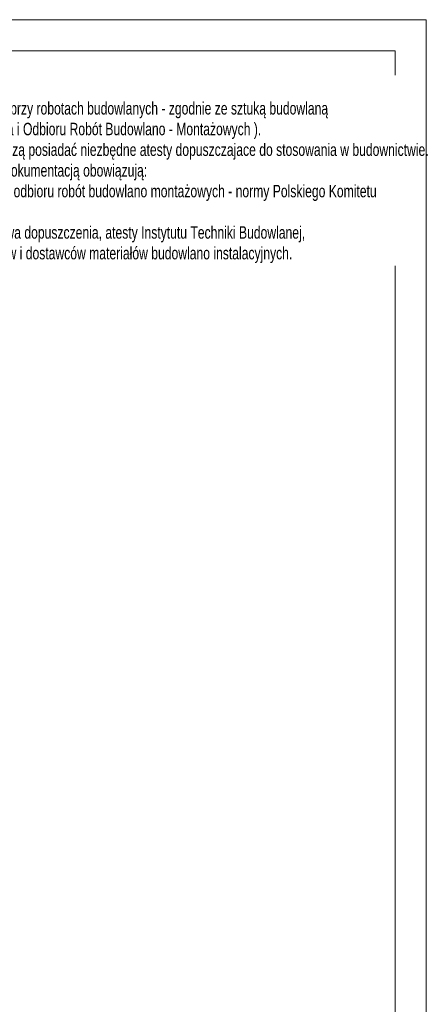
# Model space of a CAD drawing. Header units: millimetres. Extents: x 11149 to 111407, y -107619 to -23630.
# Tile 147 of 245: x 19338 to 19502, y -33257 to -32860. Entities that reach past the tile are written whole.
import ezdxf

# ---------------------------------------------------------------- set-up
doc = ezdxf.new("R2010")
doc.units = ezdxf.units.MM
doc.header["$LTSCALE"] = 2
doc.layers.get('0').update_dxf_attribs({"plot": 0})
doc.layers.add('e-cad_opisy', color=7, linetype='Continuous', lineweight=9)
doc.layers.add('Opisy', color=7, linetype='Continuous', lineweight=13)
doc.styles.add('e-cad_1', font='arial.ttf', dxfattribs={"width": 0.7})

# ---------------------------------------------------------------- blocks, each defined once
blk = doc.blocks.new('A3_poziom')
for points in [[(0, 0), (420, 0), (420, 297), (0, 297)], [(30, 5), (415, 5), (415, 292), (30, 292)]]:
    blk.add_lwpolyline(points, close=True)

msp = doc.modelspace()

# ---------------------------------------------------------------- block references
at = {"layer": 'e-cad_opisy', "ltscale": 0.02, "xscale": 2.5, "yscale": 2.5, "zscale": 2.5}
msp.add_blockref('A3_poziom', (18451.87, -33602.55), dxfattribs=at)

# ---------------------------------------------------------------- next in the draw order: texts
at = {"layer": 'Opisy', "insert": (19262.87, -32884.93), "char_height": 5, "width": 227.5, "attachment_point": 1, "style": 'e-cad_1', "bg_fill": 2}
msp.add_mtext('UWAGI OGÓLNE:\\P1. Zakres wykonania i obowiązki przy robotach budowlanych - zgodnie ze sztuką budowlaną\\P( Warunki Techniczne Wykonania i Odbioru Robót Budowlano - Montażowych ).\\P2. Wszystkie użyte materiały muszą posiadać niezbędne atesty dopuszczajace do stosowania w budownictwie.\\P3. W sprawach nie określonych dokumentacją obowiązują:\\P- warunki techniczne wykonania i odbioru robót budowlano montażowych - normy Polskiego Komitetu Normalizacyjnego,\\P- instrukcje, wytyczne , świadectwa dopuszczenia, atesty Instytutu Techniki Budowlanej,\\P- warunki techniczne producentów i dostawców materiałów budowlano instalacyjnych.', dxfattribs=at)

doc.saveas('drawing.dxf')
